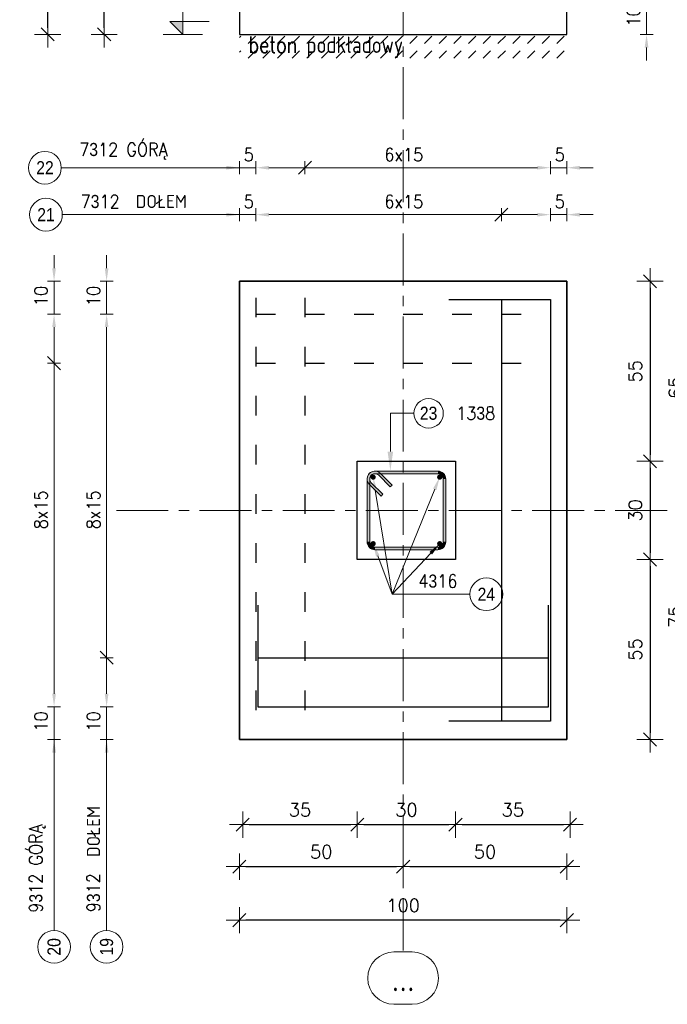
# Model space of a CAD drawing. Extents: x 270429 to 285164, y -113989 to -104075.
# Tile 7 of 14: x 277663 to 279640, y -112471 to -109462. Entities that reach past the tile are written whole.
import ezdxf

# ---------------------------------------------------------------- set-up
doc = ezdxf.new("R2010")
doc.units = 0
doc.header["$LTSCALE"] = 5
doc.header["$MEASUREMENT"] = 0
doc.linetypes.add('ACAD_ISO03W100', pattern=[30, 12, -18])
doc.linetypes.add('CENTER', pattern=[50.8, 31.75, -6.35, 6.35, -6.35])
for name, color, linetype, lineweight in [('AutoCAD_Structural_Detailing_deskowanie', 2, 'Continuous', 30), ('AutoCAD_Structural_Detailing_kształt pręta', 7, 'Continuous', 13), ('AutoCAD_Structural_Detailing_opis kształtu pręta', 7, 'Continuous', 13), ('AutoCAD_Structural_Detailing_opis rozkładu', 7, 'Continuous', 13), ('AutoCAD_Structural_Detailing_pręty punktowe', 7, 'Continuous', 40), ('AutoCAD_Structural_Detailing_rozkład powierzchniowy - pręty - dół', 7, 'Continuous', 30), ('AutoCAD_Structural_Detailing_rozkład powierzchniowy - pręty - góra', 7, 'Continuous', 30), ('AutoCAD_Structural_Detailing_symbole graficzne', 7, 'Continuous', 13), ('PS HATCH', 252, 'Continuous', 9), ('PS_DIM', 4, 'Continuous', 13), ('PS_HATCH', 251, 'Continuous', 9), ('PS_TEXT', 3, 'Continuous', 13)]:
    doc.layers.add(name, color=color, linetype=linetype, lineweight=lineweight)
doc.layers.add('AutoCAD_Structural_Detailing_kontur płyty', color=163, linetype='Continuous', plot=False)
doc.styles.add('marta', font='simplex.shx', dxfattribs={"width": 0.8})
doc.styles.add('marta_B', font='isocpeur.ttf')
doc.styles.add('r-gil', font='GIL_____.TTF', dxfattribs={"width": 0.9})
doc.styles.add('r-simplex', font='simplex.shx', dxfattribs={"width": 0.9})
doc.styles.add('styl2M', font='simplex.shx')
doc.dimstyles.new('RBCT DIM 20_M', dxfattribs={"dimtxt": 40, "dimasz": 20, "dimexe": 20, "dimexo": 150, "dimgap": 25, "dimtad": 1, "dimdec": 1, "dimlfac": 0.1, "dimzin": 9, "dimdsep": 46, "dimtxsty": 'styl2M', "dimblk": 'dimznak', "dimcen": 40, "dimse1": 1, "dimse2": 1, "dimclrd": 8, "dimclre": 8, "dimclrt": 4, "dimadec": 0, "dimazin": 0, "dimtfac": 1, "dimtdec": 1, "dimtix": 1, "dimtmove": 2, "dimatfit": 3, "dimldrblk": 'dimznak', "dimfxl": 5, "dimfxlon": 1, "dimarcsym": 0})

# ---------------------------------------------------------------- blocks, each defined once
blk = doc.blocks.new('dimznak')
at = {"color": 0}
for points in [[(0, 2), (0, -2)], [(-2, 0), (2, 0)]]:
    blk.add_lwpolyline(points, dxfattribs=at)
at = {"color": 3}
blk.add_lwpolyline([(1, 1), (-1, -1)], dxfattribs=at)
blk = doc.blocks.new('*D29')
at = {"layer": 'Defpoints', "color": 0, "transparency": 16777216}
for p in [(278693.6, -111111.9), (278993.6, -111111.9), (278993.6, -111922)]:
    blk.add_point(p, dxfattribs=at)
at = {"layer": 'PS_DIM', "color": 8, "lineweight": -2, "transparency": 16777216}
blk.add_line((278713.6, -111922), (278973.6, -111922), dxfattribs=at)
at = {"layer": 'PS_DIM', "color": 8, "lineweight": -2, "transparency": 16777216, "xscale": 20, "yscale": 20, "zscale": 20, "rotation": 180}
blk.add_blockref('dimznak', (278693.6, -111922), dxfattribs=at)
at = {"layer": 'PS_DIM', "color": 8, "lineweight": -2, "transparency": 16777216, "xscale": 20, "yscale": 20, "zscale": 20}
blk.add_blockref('dimznak', (278993.6, -111922), dxfattribs=at)
at = {"layer": 'PS_DIM', "color": 4, "transparency": 16777216, "insert": (278843.6, -111877), "char_height": 40, "attachment_point": 5, "style": 'styl2M', "bg_fill": 3, "box_fill_scale": 1.25, "bg_fill_color": 256, "bg_fill_true_color": 13158600, "bg_fill_transparency": 0}
blk.add_mtext('30', dxfattribs=at)
blk = doc.blocks.new('*D30')
at = {"layer": 'Defpoints', "color": 0, "transparency": 16777216}
for p in [(278333.6, -111661.9), (278833.6, -111661.9), (278833.6, -112050.3)]:
    blk.add_point(p, dxfattribs=at)
at = {"layer": 'PS_DIM', "color": 8, "lineweight": -2, "transparency": 16777216}
blk.add_line((278353.6, -112050.3), (278813.6, -112050.3), dxfattribs=at)
at = {"layer": 'PS_DIM', "color": 8, "lineweight": -2, "transparency": 16777216, "xscale": 20, "yscale": 20, "zscale": 20, "rotation": 180}
blk.add_blockref('dimznak', (278333.6, -112050.3), dxfattribs=at)
at = {"layer": 'PS_DIM', "color": 8, "lineweight": -2, "transparency": 16777216, "xscale": 20, "yscale": 20, "zscale": 20}
blk.add_blockref('dimznak', (278833.6, -112050.3), dxfattribs=at)
at = {"layer": 'PS_DIM', "color": 4, "transparency": 16777216, "insert": (278583.6, -112005.3), "char_height": 40, "attachment_point": 5, "style": 'styl2M', "bg_fill": 3, "box_fill_scale": 1.25, "bg_fill_color": 256, "bg_fill_true_color": 13158600, "bg_fill_transparency": 0}
blk.add_mtext('50', dxfattribs=at)
blk = doc.blocks.new('*D31')
at = {"layer": 'Defpoints', "color": 0, "transparency": 16777216}
for p in [(278833.6, -111661.9), (279333.6, -111661.9), (279333.6, -112050.3)]:
    blk.add_point(p, dxfattribs=at)
at = {"layer": 'PS_DIM', "color": 8, "lineweight": -2, "transparency": 16777216}
blk.add_line((278853.6, -112050.3), (279313.6, -112050.3), dxfattribs=at)
at = {"layer": 'PS_DIM', "color": 8, "lineweight": -2, "transparency": 16777216, "xscale": 20, "yscale": 20, "zscale": 20, "rotation": 180}
blk.add_blockref('dimznak', (278833.6, -112050.3), dxfattribs=at)
at = {"layer": 'PS_DIM', "color": 8, "lineweight": -2, "transparency": 16777216, "xscale": 20, "yscale": 20, "zscale": 20}
blk.add_blockref('dimznak', (279333.6, -112050.3), dxfattribs=at)
at = {"layer": 'PS_DIM', "color": 4, "transparency": 16777216, "insert": (279083.6, -112005.3), "char_height": 40, "attachment_point": 5, "style": 'styl2M', "bg_fill": 3, "box_fill_scale": 1.25, "bg_fill_color": 256, "bg_fill_true_color": 13158600, "bg_fill_transparency": 0}
blk.add_mtext('50', dxfattribs=at)
blk = doc.blocks.new('*D32')
at = {"layer": 'Defpoints', "color": 0, "transparency": 16777216}
for p in [(278333.6, -111661.9), (279333.6, -111661.9), (278333.6, -112213.9)]:
    blk.add_point(p, dxfattribs=at)
at = {"layer": 'PS_DIM', "color": 8, "lineweight": -2, "transparency": 16777216}
blk.add_line((279313.6, -112213.9), (278353.6, -112213.9), dxfattribs=at)
at = {"layer": 'PS_DIM', "color": 8, "lineweight": -2, "transparency": 16777216, "xscale": 20, "yscale": 20, "zscale": 20, "rotation": 180}
blk.add_blockref('dimznak', (278333.6, -112213.9), dxfattribs=at)
at = {"layer": 'PS_DIM', "color": 8, "lineweight": -2, "transparency": 16777216, "xscale": 20, "yscale": 20, "zscale": 20}
blk.add_blockref('dimznak', (279333.6, -112213.9), dxfattribs=at)
at = {"layer": 'PS_DIM', "color": 4, "transparency": 16777216, "insert": (278833.6, -112168.9), "char_height": 40, "attachment_point": 5, "style": 'styl2M', "bg_fill": 3, "box_fill_scale": 1.25, "bg_fill_color": 256, "bg_fill_true_color": 13158600, "bg_fill_transparency": 0}
blk.add_mtext('100', dxfattribs=at)
blk = doc.blocks.new('*D33')
at = {"layer": 'Defpoints', "color": 0, "transparency": 16777216}
for p in [(278969.7, -110261.9), (278983.6, -110811.9), (279587.7, -110811.9)]:
    blk.add_point(p, dxfattribs=at)
at = {"layer": 'PS_DIM', "color": 8, "lineweight": -2, "transparency": 16777216}
blk.add_line((279587.7, -110281.9), (279587.7, -110791.9), dxfattribs=at)
at = {"layer": 'PS_DIM', "color": 8, "lineweight": -2, "transparency": 16777216, "xscale": 20, "yscale": 20, "zscale": 20}
for p, rotation in [((279587.7, -110261.9), 90), ((279587.7, -110811.9), 270)]:
    blk.add_blockref('dimznak', p, dxfattribs=dict(at, rotation=rotation))
at = {"layer": 'PS_DIM', "color": 4, "transparency": 16777216, "insert": (279542.7, -110536.9), "char_height": 40, "attachment_point": 5, "rotation": 90, "style": 'styl2M', "bg_fill": 3, "box_fill_scale": 1.25, "bg_fill_color": 256, "bg_fill_true_color": 13158600, "bg_fill_transparency": 0}
blk.add_mtext('55', dxfattribs=at)
blk = doc.blocks.new('*D34')
at = {"layer": 'Defpoints', "color": 0, "transparency": 16777216}
for p in [(278983.6, -110811.9), (278983.6, -111111.9), (279587.7, -111111.9)]:
    blk.add_point(p, dxfattribs=at)
at = {"layer": 'PS_DIM', "color": 8, "lineweight": -2, "transparency": 16777216}
blk.add_line((279587.7, -110831.9), (279587.7, -111091.9), dxfattribs=at)
at = {"layer": 'PS_DIM', "color": 8, "lineweight": -2, "transparency": 16777216, "xscale": 20, "yscale": 20, "zscale": 20}
for p, rotation in [((279587.7, -110811.9), 90), ((279587.7, -111111.9), 270)]:
    blk.add_blockref('dimznak', p, dxfattribs=dict(at, rotation=rotation))
at = {"layer": 'PS_DIM', "color": 4, "transparency": 16777216, "insert": (279542.7, -110961.9), "char_height": 40, "attachment_point": 5, "rotation": 90, "style": 'styl2M', "bg_fill": 3, "box_fill_scale": 1.25, "bg_fill_color": 256, "bg_fill_true_color": 13158600, "bg_fill_transparency": 0}
blk.add_mtext('30', dxfattribs=at)
blk = doc.blocks.new('*D35')
at = {"layer": 'Defpoints', "color": 0, "transparency": 16777216}
for p in [(278983.6, -111111.9), (278969.7, -111661.9), (279587.7, -111661.9)]:
    blk.add_point(p, dxfattribs=at)
at = {"layer": 'PS_DIM', "color": 8, "lineweight": -2, "transparency": 16777216}
blk.add_line((279587.7, -111131.9), (279587.7, -111641.9), dxfattribs=at)
at = {"layer": 'PS_DIM', "color": 8, "lineweight": -2, "transparency": 16777216, "xscale": 20, "yscale": 20, "zscale": 20}
for p, rotation in [((279587.7, -111111.9), 90), ((279587.7, -111661.9), 270)]:
    blk.add_blockref('dimznak', p, dxfattribs=dict(at, rotation=rotation))
at = {"layer": 'PS_DIM', "color": 4, "transparency": 16777216, "insert": (279542.7, -111386.9), "char_height": 40, "attachment_point": 5, "rotation": 90, "style": 'styl2M', "bg_fill": 3, "box_fill_scale": 1.25, "bg_fill_color": 256, "bg_fill_true_color": 13158600, "bg_fill_transparency": 0}
blk.add_mtext('55', dxfattribs=at)
blk = doc.blocks.new('*D36')
at = {"layer": 'Defpoints', "color": 0, "transparency": 16777216}
for p in [(278969.7, -110261.9), (278969.7, -110911.9), (279709.9, -110911.9)]:
    blk.add_point(p, dxfattribs=at)
at = {"layer": 'PS_DIM', "color": 8, "lineweight": -2, "transparency": 16777216}
blk.add_line((279709.9, -110281.9), (279709.9, -110891.9), dxfattribs=at)
at = {"layer": 'PS_DIM', "color": 8, "lineweight": -2, "transparency": 16777216, "xscale": 20, "yscale": 20, "zscale": 20}
for p, rotation in [((279709.9, -110261.9), 90), ((279709.9, -110911.9), 270)]:
    blk.add_blockref('dimznak', p, dxfattribs=dict(at, rotation=rotation))
at = {"layer": 'PS_DIM', "color": 4, "transparency": 16777216, "insert": (279664.9, -110586.9), "char_height": 40, "attachment_point": 5, "rotation": 90, "style": 'styl2M', "bg_fill": 3, "box_fill_scale": 1.25, "bg_fill_color": 256, "bg_fill_true_color": 13158600, "bg_fill_transparency": 0}
blk.add_mtext('65', dxfattribs=at)
blk = doc.blocks.new('*D37')
at = {"layer": 'Defpoints', "color": 0, "transparency": 16777216}
for p in [(278969.7, -110911.9), (278969.7, -111661.9), (279709.9, -111661.9)]:
    blk.add_point(p, dxfattribs=at)
at = {"layer": 'PS_DIM', "color": 8, "lineweight": -2, "transparency": 16777216}
blk.add_line((279709.9, -110931.9), (279709.9, -111641.9), dxfattribs=at)
at = {"layer": 'PS_DIM', "color": 8, "lineweight": -2, "transparency": 16777216, "xscale": 20, "yscale": 20, "zscale": 20}
for p, rotation in [((279709.9, -110911.9), 90), ((279709.9, -111661.9), 270)]:
    blk.add_blockref('dimznak', p, dxfattribs=dict(at, rotation=rotation))
at = {"layer": 'PS_DIM', "color": 4, "transparency": 16777216, "insert": (279664.9, -111286.9), "char_height": 40, "attachment_point": 5, "rotation": 90, "style": 'styl2M', "bg_fill": 3, "box_fill_scale": 1.25, "bg_fill_color": 256, "bg_fill_true_color": 13158600, "bg_fill_transparency": 0}
blk.add_mtext('75', dxfattribs=at)
blk = doc.blocks.new('*D38')
at = {"layer": 'Defpoints', "color": 0, "transparency": 16777216}
for p in [(278969.7, -110261.9), (278969.7, -111661.9), (279856.9, -111661.9)]:
    blk.add_point(p, dxfattribs=at)
at = {"layer": 'PS_DIM', "color": 8, "lineweight": -2, "transparency": 16777216}
blk.add_line((279856.9, -110281.9), (279856.9, -111641.9), dxfattribs=at)
at = {"layer": 'PS_DIM', "color": 8, "lineweight": -2, "transparency": 16777216, "xscale": 20, "yscale": 20, "zscale": 20}
for p, rotation in [((279856.9, -110261.9), 90), ((279856.9, -111661.9), 270)]:
    blk.add_blockref('dimznak', p, dxfattribs=dict(at, rotation=rotation))
at = {"layer": 'PS_DIM', "color": 4, "transparency": 16777216, "insert": (279811.9, -110961.9), "char_height": 40, "attachment_point": 5, "rotation": 90, "style": 'styl2M', "bg_fill": 3, "box_fill_scale": 1.25, "bg_fill_color": 256, "bg_fill_true_color": 13158600, "bg_fill_transparency": 0}
blk.add_mtext('140', dxfattribs=at)
blk = doc.blocks.new('*D39')
at = {"layer": 'Defpoints', "color": 0, "transparency": 16777216}
for p in [(277920.4, -109007.5), (278333.6, -109007.5), (278333.6, -109507.5)]:
    blk.add_point(p, dxfattribs=at)
at = {"layer": 'PS_DIM', "color": 8, "lineweight": -2, "transparency": 16777216}
blk.add_line((277920.4, -109487.5), (277920.4, -109027.5), dxfattribs=at)
at = {"layer": 'PS_DIM', "color": 8, "lineweight": -2, "transparency": 16777216, "xscale": 20, "yscale": 20, "zscale": 20}
for p, rotation in [((277920.4, -109007.5), 90), ((277920.4, -109507.5), 270)]:
    blk.add_blockref('dimznak', p, dxfattribs=dict(at, rotation=rotation))
at = {"layer": 'PS_DIM', "color": 4, "transparency": 16777216, "insert": (277875.4, -109257.5), "char_height": 40, "attachment_point": 5, "rotation": 90, "style": 'styl2M', "bg_fill": 3, "box_fill_scale": 1.25, "bg_fill_color": 256, "bg_fill_true_color": 13158600, "bg_fill_transparency": 0}
blk.add_mtext('50', dxfattribs=at)
blk = doc.blocks.new('*D41')
at = {"layer": 'Defpoints', "color": 0, "transparency": 16777216}
for p in [(278693.6, -111111.9), (278343.6, -111661.9), (278693.6, -111922)]:
    blk.add_point(p, dxfattribs=at)
at = {"layer": 'PS HATCH', "color": 8, "lineweight": -2, "transparency": 16777216}
blk.add_line((278363.6, -111922), (278673.6, -111922), dxfattribs=at)
at = {"layer": 'PS HATCH', "color": 8, "lineweight": -2, "transparency": 16777216, "xscale": 20, "yscale": 20, "zscale": 20, "rotation": 180}
blk.add_blockref('dimznak', (278343.6, -111922), dxfattribs=at)
at = {"layer": 'PS HATCH', "color": 8, "lineweight": -2, "transparency": 16777216, "xscale": 20, "yscale": 20, "zscale": 20}
blk.add_blockref('dimznak', (278693.6, -111922), dxfattribs=at)
at = {"layer": 'PS HATCH', "color": 4, "transparency": 16777216, "insert": (278518.6, -111877), "char_height": 40, "attachment_point": 5, "style": 'styl2M'}
blk.add_mtext('35', dxfattribs=at)
blk = doc.blocks.new('*D42')
at = {"layer": 'Defpoints', "color": 0, "transparency": 16777216}
for p in [(278993.6, -111111.9), (279343.6, -111661.9), (279343.6, -111922)]:
    blk.add_point(p, dxfattribs=at)
at = {"layer": 'PS HATCH', "color": 8, "lineweight": -2, "transparency": 16777216}
blk.add_line((279013.6, -111922), (279323.6, -111922), dxfattribs=at)
at = {"layer": 'PS HATCH', "color": 8, "lineweight": -2, "transparency": 16777216, "xscale": 20, "yscale": 20, "zscale": 20, "rotation": 180}
blk.add_blockref('dimznak', (278993.6, -111922), dxfattribs=at)
at = {"layer": 'PS HATCH', "color": 8, "lineweight": -2, "transparency": 16777216, "xscale": 20, "yscale": 20, "zscale": 20}
blk.add_blockref('dimznak', (279343.6, -111922), dxfattribs=at)
at = {"layer": 'PS HATCH', "color": 4, "transparency": 16777216, "insert": (279168.6, -111877), "char_height": 40, "attachment_point": 5, "style": 'styl2M'}
blk.add_mtext('35', dxfattribs=at)
blk = doc.blocks.new('*D43')
at = {"layer": 'Defpoints', "color": 0, "transparency": 16777216}
for p in [(277748, -107157.5), (278333.6, -107157.5), (278333.6, -109507.5)]:
    blk.add_point(p, dxfattribs=at)
at = {"layer": 'PS HATCH', "color": 8, "lineweight": -2, "transparency": 16777216}
blk.add_line((277748, -109487.5), (277748, -107177.5), dxfattribs=at)
at = {"layer": 'PS HATCH', "color": 8, "lineweight": -2, "transparency": 16777216, "xscale": 20, "yscale": 20, "zscale": 20}
for p, rotation in [((277748, -107157.5), 90), ((277748, -109507.5), 270)]:
    blk.add_blockref('dimznak', p, dxfattribs=dict(at, rotation=rotation))
at = {"layer": 'PS HATCH', "color": 4, "transparency": 16777216, "insert": (277703, -108332.5), "char_height": 40, "attachment_point": 5, "rotation": 90, "style": 'styl2M'}
blk.add_mtext('235', dxfattribs=at)

msp = doc.modelspace()

# ---------------------------------------------------------------- hatches: boundary and pattern name
at = {"layer": 'AutoCAD_Structural_Detailing_kształt pręta'}
h = msp.add_hatch(color=161, dxfattribs=at)
edge = h.paths.add_edge_path(flags=0)
edge.add_line((278747.64, -110841.94), (278747.64, -110849.94))
edge.add_arc((278747.64, -110865.94), 16, 90, 225)
edge.add_line((278736.32, -110877.25), (278730.67, -110882.91))
edge.add_arc((278747.64, -110865.94), 24, 450, 585, ccw=False)
h = msp.add_hatch(color=161, dxfattribs=at)
edge = h.paths.add_edge_path(flags=0)
edge.add_line((278764.61, -110848.97), (278758.95, -110854.63))
edge.add_arc((278747.64, -110865.94), 16, 45, 180)
edge.add_line((278731.64, -110865.94), (278723.64, -110865.94))
edge.add_arc((278747.64, -110865.94), 24, 405, 540, ccw=False)
for points in [[(278731.64, -111057.94), (278723.64, -111057.94), (278723.64, -110865.94), (278731.64, -110865.94)], [(278747.64, -110849.94), (278747.64, -110841.94), (278939.64, -110841.94), (278939.64, -110849.94)], [(278758.95, -110854.63), (278764.61, -110848.97), (278799.96, -110884.32), (278794.31, -110889.98)], [(278771.68, -110912.61), (278766.02, -110918.27), (278730.67, -110882.91), (278736.32, -110877.25)], [(278939.64, -111073.94), (278939.64, -111081.94), (278747.64, -111081.94), (278747.64, -111073.94)]]:
    msp.add_hatch(color=161, dxfattribs=at).paths.add_polyline_path(points, flags=0)
h = msp.add_hatch(color=161, dxfattribs=at)
edge = h.paths.add_edge_path(flags=0)
edge.add_line((278723.64, -111057.94), (278731.64, -111057.94))
edge.add_arc((278747.64, -111057.94), 16, -180, -90)
edge.add_line((278747.64, -111073.94), (278747.64, -111081.94))
edge.add_arc((278747.64, -111057.94), 24, 540, 630, ccw=False)
at = {"layer": 'AutoCAD_Structural_Detailing_opis kształtu pręta'}
msp.add_hatch(color=8, dxfattribs=at).paths.add_polyline_path([(278794.57, -110841.94), (278803.12, -110781.94), (278786.01, -110781.94)], flags=0)
at = {"layer": 'AutoCAD_Structural_Detailing_opis rozkładu'}
for points in [[(279577.05, -109507.53), (279571.35, -109547.53), (279582.75, -109547.53)], [(278333.64, -109914.76), (278293.64, -109909.06), (278293.64, -109920.46)], [(278383.64, -109914.76), (278423.64, -109920.46), (278423.64, -109909.06)], [(279283.64, -109914.76), (279243.64, -109909.06), (279243.64, -109920.46)], [(279333.64, -109914.76), (279373.64, -109920.46), (279373.64, -109909.06)], [(278333.64, -110058.24), (278293.64, -110052.54), (278293.64, -110063.95)], [(278383.64, -110058.24), (278423.64, -110063.95), (278423.64, -110052.54)], [(279283.64, -110058.24), (279243.64, -110052.54), (279243.64, -110063.95)], [(279333.64, -110058.24), (279373.64, -110063.95), (279373.64, -110052.54)], [(277767.52, -110261.94), (277773.22, -110221.94), (277761.82, -110221.94)], [(277927.97, -110261.94), (277933.68, -110221.94), (277922.27, -110221.94)], [(277767.52, -110361.94), (277761.82, -110401.94), (277773.22, -110401.94)], [(277927.97, -110361.94), (277922.27, -110401.94), (277933.68, -110401.94)], [(278741.98, -110860.28), (278742.77, -110900.68), (278754.03, -110898.85)], [(278945.29, -110860.28), (278924.98, -110895.21), (278935.55, -110899.49)], [(278945.29, -111063.6), (278913.76, -111088.86), (278922.08, -111096.67)], [(277767.52, -111561.94), (277773.22, -111521.94), (277761.82, -111521.94)], [(277927.97, -111561.94), (277933.68, -111521.94), (277922.27, -111521.94)], [(277767.52, -111661.94), (277761.82, -111701.94), (277773.22, -111701.94)], [(277927.97, -111661.94), (277922.27, -111701.94), (277933.68, -111701.94)]]:
    msp.add_hatch(color=8, dxfattribs=at).paths.add_polyline_path(points, flags=0)
at = {"layer": 'AutoCAD_Structural_Detailing_pręty punktowe'}
h = msp.add_hatch(color=1, dxfattribs=at)
edge = h.paths.add_edge_path(flags=0)
edge.add_arc((278741.98, -110860.28), 8, 0, 360)
h = msp.add_hatch(color=1, dxfattribs=at)
edge = h.paths.add_edge_path(flags=0)
edge.add_arc((278945.29, -110860.28), 8, 0, 360)
h = msp.add_hatch(color=1, dxfattribs=at)
edge = h.paths.add_edge_path(flags=0)
edge.add_arc((278741.98, -111063.6), 8, 0, 360)
h = msp.add_hatch(color=1, dxfattribs=at)
edge = h.paths.add_edge_path(flags=0)
edge.add_arc((278945.29, -111063.6), 8, 0, 360)

# ---------------------------------------------------------------- linework, layer by layer
at = {"layer": 'AutoCAD_Structural_Detailing_deskowanie'}
msp.add_lwpolyline([(278683.64, -109007.53), (278333.64, -109007.53), (278333.64, -109507.53), (279333.64, -109507.53), (279333.64, -109007.53), (278983.64, -109007.53)], dxfattribs=at)
for points in [[(279333.64, -111661.94), (279333.64, -110261.94), (278333.64, -110261.94), (278333.64, -111661.94)], [(278993.64, -110811.94), (278993.64, -111111.94), (278693.64, -111111.94), (278693.64, -110811.94)]]:
    msp.add_lwpolyline(points, close=True, dxfattribs=at)
at = {"layer": 'AutoCAD_Structural_Detailing_kształt pręta', "color": 161}
for p, q in [((278723.64, -111057.94), (278723.64, -110865.94)), ((278731.64, -111057.94), (278731.64, -110865.94)), ((278747.64, -110841.94), (278939.64, -110841.94)), ((278747.64, -110849.94), (278939.64, -110849.94)), ((278758.95, -110854.63), (278794.31, -110889.98)), ((278764.61, -110848.97), (278799.96, -110884.32)), ((278766.02, -110918.27), (278730.67, -110882.91)), ((278771.68, -110912.61), (278736.32, -110877.25)), ((278799.96, -110884.32), (278794.31, -110889.98)), ((278766.02, -110918.27), (278771.68, -110912.61)), ((278939.64, -111073.94), (278747.64, -111073.94)), ((278939.64, -111081.94), (278747.64, -111081.94))]:
    msp.add_line(p, q, dxfattribs=at)
for centre, radius, start, end in [((278747.64, -110865.94), 24, 90, 225), ((278747.64, -110865.94), 24, 45, 180), ((278747.64, -110865.94), 16, 90, 225), ((278747.64, -110865.94), 16, 45, 180), ((278747.64, -111057.94), 24, 180, 270), ((278747.64, -111057.94), 16, 180, 270)]:
    msp.add_arc(centre, radius, start, end, dxfattribs=at)
at = {"layer": 'AutoCAD_Structural_Detailing_opis kształtu pręta', "color": 8}
for q in [(278794.57, -110781.94), (278866.33, -110665.27)]:
    msp.add_line((278794.57, -110665.27), q, dxfattribs=at)
at = {"layer": 'AutoCAD_Structural_Detailing_opis rozkładu', "color": 8}
for p, q in [((279577.05, -109407.53), (279577.05, -109507.53)), ((279597.05, -109507.53), (279557.05, -109507.53)), ((279577.05, -109587.53), (279577.05, -109547.53)), ((278333.64, -109894.76), (278333.64, -109934.76)), ((278383.64, -109894.76), (278383.64, -109934.76)), ((278533.64, -109894.76), (278533.64, -109934.76)), ((279283.64, -109894.76), (279283.64, -109934.76)), ((279333.64, -109894.76), (279333.64, -109934.76)), ((277789.65, -109914.76), (278333.64, -109914.76)), ((278253.64, -109914.76), (278293.64, -109914.76)), ((278383.64, -109914.76), (278333.64, -109914.76)), ((278533.64, -109914.76), (278423.64, -109914.76)), ((278683.64, -109914.76), (278533.64, -109914.76)), ((278758.64, -109914.76), (278683.64, -109914.76)), ((278758.64, -109914.76), (278833.64, -109914.76)), ((278833.64, -109914.76), (278983.64, -109914.76)), ((278983.64, -109914.76), (279133.64, -109914.76)), ((279133.64, -109914.76), (279243.64, -109914.76)), ((279283.64, -109914.76), (279333.64, -109914.76)), ((279413.64, -109914.76), (279373.64, -109914.76)), ((278333.64, -110038.24), (278333.64, -110078.24)), ((278383.64, -110038.24), (278383.64, -110078.24)), ((279133.64, -110038.24), (279133.64, -110078.24)), ((279283.64, -110038.24), (279283.64, -110078.24)), ((279333.64, -110038.24), (279333.64, -110078.24)), ((277792.72, -110058.24), (278333.64, -110058.24)), ((278253.64, -110058.24), (278293.64, -110058.24)), ((278383.64, -110058.24), (278333.64, -110058.24)), ((278533.64, -110058.24), (278423.64, -110058.24)), ((278683.64, -110058.24), (278533.64, -110058.24)), ((278758.64, -110058.24), (278683.64, -110058.24)), ((278758.64, -110058.24), (278833.64, -110058.24)), ((278833.64, -110058.24), (278983.64, -110058.24)), ((278983.64, -110058.24), (279133.64, -110058.24)), ((279133.64, -110058.24), (279243.64, -110058.24)), ((279283.64, -110058.24), (279333.64, -110058.24)), ((279413.64, -110058.24), (279373.64, -110058.24)), ((277767.52, -110181.94), (277767.52, -110221.94)), ((277927.97, -110181.94), (277927.97, -110221.94)), ((277787.52, -110261.94), (277747.52, -110261.94)), ((277767.52, -110361.94), (277767.52, -110261.94)), ((277947.97, -110261.94), (277907.97, -110261.94)), ((277927.97, -110361.94), (277927.97, -110261.94)), ((277747.52, -110361.94), (277787.52, -110361.94)), ((277907.97, -110361.94), (277947.97, -110361.94)), ((277767.52, -110511.94), (277767.52, -110401.94)), ((277927.97, -110511.94), (277927.97, -110401.94)), ((277747.52, -110511.94), (277787.52, -110511.94)), ((277767.52, -110661.94), (277767.52, -110511.94)), ((277927.97, -110661.94), (277927.97, -110511.94)), ((277767.52, -110811.94), (277767.52, -110661.94)), ((277927.97, -110811.94), (277927.97, -110661.94)), ((277767.52, -110961.94), (277767.52, -110811.94)), ((277927.97, -110961.94), (277927.97, -110811.94)), ((277767.52, -111036.94), (277767.52, -110961.94)), ((277927.97, -111036.94), (277927.97, -110961.94)), ((277767.52, -111036.94), (277767.52, -111111.94)), ((277927.97, -111036.94), (277927.97, -111111.94)), ((277767.52, -111111.94), (277767.52, -111261.94)), ((277927.97, -111111.94), (277927.97, -111261.94)), ((277767.52, -111261.94), (277767.52, -111411.94)), ((277927.97, -111261.94), (277927.97, -111411.94)), ((277767.52, -111411.94), (277767.52, -111521.94)), ((277907.97, -111411.94), (277947.97, -111411.94)), ((277927.97, -111411.94), (277927.97, -111521.94)), ((277747.52, -111561.94), (277787.52, -111561.94)), ((277767.52, -111561.94), (277767.52, -111661.94)), ((277907.97, -111561.94), (277947.97, -111561.94)), ((277927.97, -111561.94), (277927.97, -111661.94)), ((277787.52, -111661.94), (277747.52, -111661.94)), ((277767.52, -112245.65), (277767.52, -111661.94)), ((277947.97, -111661.94), (277907.97, -111661.94)), ((277927.97, -112245.46), (277927.97, -111661.94)), ((277767.52, -111741.94), (277767.52, -111701.94)), ((277927.97, -111741.94), (277927.97, -111701.94))]:
    msp.add_line(p, q, dxfattribs=at)
at = {"layer": 'AutoCAD_Structural_Detailing_opis rozkładu', "color": 8, "lineweight": -2}
for p, q in [((278553.64, -109894.76), (278513.64, -109934.76)), ((279113.64, -110078.24), (279153.64, -110038.24)), ((277787.52, -110531.94), (277747.52, -110491.94)), ((277907.97, -111391.94), (277947.97, -111431.94))]:
    msp.add_line(p, q, dxfattribs=at)
at = {"layer": 'AutoCAD_Structural_Detailing_opis rozkładu', "color": 8, "lineweight": 18}
for centre in [(277739.65, -109914.76), (277742.72, -110058.24), (277767.52, -112295.65), (277927.97, -112295.46)]:
    msp.add_circle(centre, 50, dxfattribs=at)
at = {"layer": 'AutoCAD_Structural_Detailing_rozkład powierzchniowy - pręty - dół', "color": 31}
for p, q in [((278389.64, -111251.94), (278389.64, -111411.94)), ((278389.64, -111401.94), (278389.64, -111561.94))]:
    msp.add_line(p, q, dxfattribs=at)
at = {"layer": 'AutoCAD_Structural_Detailing_rozkład powierzchniowy - pręty - góra', "color": 31, "linetype": 'ACAD_ISO03W100'}
for p, q in [((278383.64, -110311.94), (278383.64, -111611.94)), ((278533.64, -110311.94), (278533.64, -111611.94))]:
    msp.add_line(p, q, dxfattribs=at)
at = {"layer": 'AutoCAD_Structural_Detailing_symbole graficzne', "color": 1, "linetype": 'Continuous', "lineweight": 18}
for p, q in [((278861.64, -112311.14), (278805.64, -112311.14)), ((278861.64, -112471.14), (278805.64, -112471.14))]:
    msp.add_line(p, q, dxfattribs=at)
for centre, start, end in [((278805.64, -112391.14), 90, 270), ((278861.64, -112391.14), 270, 90)]:
    msp.add_arc(centre, 80, start, end, dxfattribs=at)

# ---------------------------------------------------------------- texts
at = {"layer": 'AutoCAD_Structural_Detailing_opis kształtu pręta', "color": 3, "insert": (278911.33, -110665.27), "char_height": 40, "attachment_point": 5, "style": 'r-gil'}
msp.add_mtext('23', dxfattribs=at)
at = {"layer": 'AutoCAD_Structural_Detailing_opis rozkładu', "color": 3, "char_height": 40, "rotation": 90}
for s, insert, attachment_point, style in [('10', (279557.05, -109483.25), 7, 'r-simplex'), ('10', (277747.52, -110337.65), 7, 'r-simplex'), ('10', (277907.97, -110337.65), 7, 'r-simplex'), ('8x15', (277747.52, -111019.37), 7, 'r-simplex'), ('8x15', (277907.97, -111019.37), 7, 'r-simplex'), ('10', (277747.52, -111637.65), 7, 'r-simplex'), ('10', (277907.97, -111637.65), 7, 'r-simplex'), ('9\\Fdiam;3\\Fsimplex.shx;12  DOŁEM', (277887.97, -112027.46), 5, 'r-simplex'), ('9\\Fdiam;3\\Fsimplex.shx;12 GÓRĄ', (277716.57, -112055.93), 5, 'r-simplex'), ('20', (277767.52, -112295.65), 5, 'r-gil'), ('19', (277927.97, -112295.46), 5, 'r-gil')]:
    msp.add_mtext(s, dxfattribs=dict(at, insert=insert, attachment_point=attachment_point, style=style))
at = {"layer": 'AutoCAD_Structural_Detailing_opis rozkładu', "color": 3, "char_height": 40}
for s, insert, attachment_point, style in [('7\\Fdiam;3\\Fsimplex.shx;12 GÓRĄ', (277979.36, -109863.81), 5, 'r-simplex'), ('5', (278346.64, -109894.76), 7, 'r-simplex'), ('6x15', (278776.21, -109894.76), 7, 'r-simplex'), ('5', (279296.64, -109894.76), 7, 'r-simplex'), ('22', (277739.65, -109914.76), 5, 'r-gil'), ('7\\Fdiam;3\\Fsimplex.shx;12  DOŁEM', (278010.72, -110018.24), 5, 'r-simplex'), ('5', (278346.64, -110038.24), 7, 'r-simplex'), ('6x15', (278776.21, -110038.24), 7, 'r-simplex'), ('5', (279296.64, -110038.24), 7, 'r-simplex'), ('21', (277742.72, -110058.24), 5, 'r-gil')]:
    msp.add_mtext(s, dxfattribs=dict(at, insert=insert, attachment_point=attachment_point, style=style))
at = {"layer": 'AutoCAD_Structural_Detailing_symbole graficzne', "color": 2, "insert": (278833.64, -112391.14), "char_height": 80, "attachment_point": 5, "style": 'marta_B'}
msp.add_mtext('...', dxfattribs=at)
at = {"layer": 'PS_TEXT', "insert": (278361.56, -109514.23), "char_height": 50, "width": 628.648, "attachment_point": 1, "style": 'marta'}
msp.add_mtext('beton podkładowy', dxfattribs=at)

# ---------------------------------------------------------------- next in the draw order: dimensions: what is measured, and where the dimension line sits
at = {"layer": 'PS_DIM'}
for base, p1, p2, picture, middle in [((277920.37, -109007.53), (278333.64, -109507.53), (278333.64, -109007.53), '*D39', (277875.37, -109257.53)), ((279587.73, -110811.94), (278969.66, -110261.94), (278983.64, -110811.94), '*D33', (279542.73, -110536.94))]:
    dim = msp.add_linear_dim(base=base, p1=p1, p2=p2, angle=90, dimstyle='RBCT DIM 20_M', override={"dimtfill": 1}, dxfattribs=at)
    dim.commit()
    dim.dimension.update_dxf_attribs({"geometry": picture, "text_midpoint": middle})
dim = msp.add_linear_dim(base=(278993.64, -111922.02), p1=(278693.64, -111111.94), p2=(278993.64, -111111.94), dimstyle='RBCT DIM 20_M', override={"dimtfill": 1}, dxfattribs=at)
dim.commit()
dim.dimension.update_dxf_attribs({"geometry": '*D29', "text_midpoint": (278843.64, -111877.02)})

# ---------------------------------------------------------------- next in the draw order: hatches: boundary and pattern name
at = {"layer": 'AutoCAD_Structural_Detailing_opis rozkładu'}
msp.add_hatch(color=8, dxfattribs=at).paths.add_polyline_path([(278741.98, -111063.6), (278750.74, -111103.04), (278761.41, -111099.02)], flags=0)
at = {"layer": 'AutoCAD_Structural_Detailing_symbole graficzne'}
msp.add_hatch(color=1, dxfattribs=at).paths.add_polyline_path([(278120.9, -109467.53), (278160.9, -109507.53), (278160.9, -109467.53)], flags=0)
at = {"layer": 'PS_HATCH'}
h = msp.add_hatch(dxfattribs=at)
h.set_pattern_fill('DASH', color=252, scale=10, angle=45)
h.set_pattern_definition([(45, (231123.792, 5187.658), (4e-15, 44.901281), [31.75, -31.75])])
h.paths.add_polyline_path([(279333.64, -109587.53), (279333.64, -109507.53), (278333.64, -109507.53), (278333.64, -109587.53)])

# ---------------------------------------------------------------- next in the draw order: linework, layer by layer
at = {"layer": 'AutoCAD_Structural_Detailing_opis rozkładu', "color": 8}
for q in [(278930.27, -110897.35), (278748.4, -110899.76), (278756.07, -111101.03), (278917.92, -111092.76)]:
    msp.add_line((278800.2, -111218.22), q, dxfattribs=at)
at = {"layer": 'AutoCAD_Structural_Detailing_symbole graficzne', "color": 1}
for p, q in [((278160.9, -109507.53), (278160.9, -109387.53)), ((278240.9, -109467.53), (278120.9, -109467.53)), ((278120.9, -109467.53), (278160.9, -109507.53)), ((278220.9, -109507.53), (278100.9, -109507.53))]:
    msp.add_line(p, q, dxfattribs=at)

# ---------------------------------------------------------------- next in the draw order: dimensions: what is measured, and where the dimension line sits
at = {"layer": 'PS HATCH'}
dim = msp.add_linear_dim(base=(277748, -107157.53), p1=(278333.64, -109507.53), p2=(278333.64, -107157.53), angle=90, dimstyle='RBCT DIM 20_M', dxfattribs=at)
dim.commit()
dim.dimension.update_dxf_attribs({"geometry": '*D43', "text_midpoint": (277703, -108332.53)})
at = {"layer": 'PS_DIM'}
dim = msp.add_linear_dim(base=(279587.73, -111111.94), p1=(278983.64, -110811.94), p2=(278983.64, -111111.94), angle=90, dimstyle='RBCT DIM 20_M', override={"dimtfill": 1}, dxfattribs=at)
dim.commit()
dim.dimension.update_dxf_attribs({"geometry": '*D34', "text_midpoint": (279542.73, -110961.94)})
dim = msp.add_linear_dim(base=(278833.64, -112050.31), p1=(278333.64, -111661.94), p2=(278833.64, -111661.94), dimstyle='RBCT DIM 20_M', override={"dimtfill": 1}, dxfattribs=at)
dim.commit()
dim.dimension.update_dxf_attribs({"geometry": '*D30', "text_midpoint": (278583.64, -112005.31)})

# ---------------------------------------------------------------- next in the draw order: dimensions: what is measured, and where the dimension line sits
dim = msp.add_linear_dim(base=(279709.89, -110911.94), p1=(278969.66, -110261.94), p2=(278969.66, -110911.94), angle=90, dimstyle='RBCT DIM 20_M', override={"dimtfill": 1}, dxfattribs=at)
dim.commit()
dim.dimension.update_dxf_attribs({"geometry": '*D36', "text_midpoint": (279664.89, -110586.94)})
dim = msp.add_linear_dim(base=(279333.64, -112050.31), p1=(278833.64, -111661.94), p2=(279333.64, -111661.94), dimstyle='RBCT DIM 20_M', override={"dimtfill": 1}, dxfattribs=at)
dim.commit()
dim.dimension.update_dxf_attribs({"geometry": '*D31', "text_midpoint": (279083.64, -112005.31)})

# ---------------------------------------------------------------- next in the draw order: dimensions: what is measured, and where the dimension line sits
dim = msp.add_linear_dim(base=(278333.64, -112213.88), p1=(279333.64, -111661.94), p2=(278333.64, -111661.94), dimstyle='RBCT DIM 20_M', override={"dimtfill": 1}, dxfattribs=at)
dim.commit()
dim.dimension.update_dxf_attribs({"geometry": '*D32', "text_midpoint": (278833.64, -112168.88)})

# ---------------------------------------------------------------- next in the draw order: linework, layer by layer
at = {"layer": 'AutoCAD_Structural_Detailing_kontur płyty', "color": 0}
msp.add_line((278333.64, -111661.94), (278333.64, -110261.94), dxfattribs=at)
msp.add_line((278333.64, -111661.94), (278333.64, -110261.94), dxfattribs=at)
at = {"layer": 'AutoCAD_Structural_Detailing_symbole graficzne', "color": 5, "linetype": 'CENTER'}
msp.add_line((278833.64, -106813.59), (278833.64, -112311.14), dxfattribs=at)

# ---------------------------------------------------------------- next in the draw order: dimensions: what is measured, and where the dimension line sits
at = {"layer": 'PS HATCH'}
dim = msp.add_linear_dim(base=(278693.64, -111922.02), p1=(278343.64, -111661.94), p2=(278693.64, -111111.94), dimstyle='RBCT DIM 20_M', dxfattribs=at)
dim.commit()
dim.dimension.update_dxf_attribs({"geometry": '*D41', "text_midpoint": (278518.64, -111877.02)})
at = {"layer": 'PS_DIM'}
dim = msp.add_linear_dim(base=(279587.73, -111661.94), p1=(278983.64, -111111.94), p2=(278969.66, -111661.94), angle=90, dimstyle='RBCT DIM 20_M', override={"dimtfill": 1}, dxfattribs=at)
dim.commit()
dim.dimension.update_dxf_attribs({"geometry": '*D35', "text_midpoint": (279542.73, -111386.94)})

# ---------------------------------------------------------------- next in the draw order: dimensions: what is measured, and where the dimension line sits
dim = msp.add_linear_dim(base=(279709.89, -111661.94), p1=(278969.66, -110911.94), p2=(278969.66, -111661.94), angle=90, dimstyle='RBCT DIM 20_M', override={"dimtfill": 1}, dxfattribs=at)
dim.commit()
dim.dimension.update_dxf_attribs({"geometry": '*D37', "text_midpoint": (279664.89, -111286.94)})

# ---------------------------------------------------------------- next in the draw order: dimensions: what is measured, and where the dimension line sits
dim = msp.add_linear_dim(base=(279856.87, -111661.94), p1=(278969.66, -110261.94), p2=(278969.66, -111661.94), angle=90, dimstyle='RBCT DIM 20_M', override={"dimtfill": 1}, dxfattribs=at)
dim.commit()
dim.dimension.update_dxf_attribs({"geometry": '*D38', "text_midpoint": (279811.87, -110961.94)})

# ---------------------------------------------------------------- next in the draw order: hatches: boundary and pattern name
at = {"layer": 'AutoCAD_Structural_Detailing_kształt pręta'}
h = msp.add_hatch(color=161, dxfattribs=at)
edge = h.paths.add_edge_path(flags=0)
edge.add_line((278963.64, -110865.94), (278955.64, -110865.94))
edge.add_arc((278939.64, -110865.94), 16, 0, 90)
edge.add_line((278939.64, -110849.94), (278939.64, -110841.94))
edge.add_arc((278939.64, -110865.94), 24, 360, 450, ccw=False)
msp.add_hatch(color=161, dxfattribs=at).paths.add_polyline_path([(278955.64, -110865.94), (278963.64, -110865.94), (278963.64, -111057.94), (278955.64, -111057.94)], flags=0)
h = msp.add_hatch(color=161, dxfattribs=at)
edge = h.paths.add_edge_path(flags=0)
edge.add_line((278939.64, -111081.94), (278939.64, -111073.94))
edge.add_arc((278939.64, -111057.94), 16, -90, 0)
edge.add_line((278955.64, -111057.94), (278963.64, -111057.94))
edge.add_arc((278939.64, -111057.94), 24, 270, 360, ccw=False)

# ---------------------------------------------------------------- next in the draw order: linework, layer by layer
at = {"layer": 'AutoCAD_Structural_Detailing_kontur płyty', "color": 0}
for p, q in [((278333.64, -110261.94), (279333.64, -110261.94)), ((278333.64, -110261.94), (279333.64, -110261.94)), ((279333.64, -110261.94), (279333.64, -111661.94)), ((279333.64, -110261.94), (279333.64, -111661.94)), ((279333.64, -111661.94), (278333.64, -111661.94)), ((279333.64, -111661.94), (278333.64, -111661.94))]:
    msp.add_line(p, q, dxfattribs=at)
at = {"layer": 'AutoCAD_Structural_Detailing_kształt pręta', "color": 161}
for p, q in [((278955.64, -110865.94), (278955.64, -111057.94)), ((278963.64, -110865.94), (278963.64, -111057.94))]:
    msp.add_line(p, q, dxfattribs=at)
for centre, radius, start, end in [((278939.64, -110865.94), 24, 360, 90), ((278939.64, -110865.94), 16, 0, 90), ((278939.64, -111057.94), 16, 270, 0), ((278939.64, -111057.94), 24, 270, 0)]:
    msp.add_arc(centre, radius, start, end, dxfattribs=at)
at = {"layer": 'AutoCAD_Structural_Detailing_opis kształtu pręta', "color": 8, "lineweight": 18}
msp.add_circle((278911.33, -110665.27), 45, dxfattribs=at)
at = {"layer": 'AutoCAD_Structural_Detailing_opis rozkładu', "color": 8}
msp.add_line((278800.2, -111218.22), (279037.73, -111218.22), dxfattribs=at)
at = {"layer": 'AutoCAD_Structural_Detailing_opis rozkładu', "color": 8, "lineweight": 18}
msp.add_circle((279087.73, -111218.22), 50, dxfattribs=at)
at = {"layer": 'AutoCAD_Structural_Detailing_rozkład powierzchniowy - pręty - dół', "color": 31}
for p, q in [((278973.64, -110317.94), (279133.64, -110317.94)), ((279123.64, -110317.94), (279283.64, -110317.94)), ((279133.64, -110317.94), (279133.64, -111605.94)), ((279283.64, -110317.94), (279283.64, -111605.94)), ((279277.64, -111411.94), (279277.64, -111251.94)), ((279277.64, -111561.94), (279277.64, -111401.94)), ((278389.64, -111411.94), (279277.64, -111411.94)), ((278389.64, -111561.94), (279277.64, -111561.94)), ((279133.64, -111605.94), (278973.64, -111605.94)), ((279283.64, -111605.94), (279123.64, -111605.94))]:
    msp.add_line(p, q, dxfattribs=at)
at = {"layer": 'AutoCAD_Structural_Detailing_rozkład powierzchniowy - pręty - góra', "color": 31, "linetype": 'ACAD_ISO03W100'}
for p, q in [((278383.64, -110361.94), (279283.64, -110361.94)), ((278383.64, -110511.94), (279283.64, -110511.94))]:
    msp.add_line(p, q, dxfattribs=at)
at = {"layer": 'AutoCAD_Structural_Detailing_symbole graficzne', "color": 5, "linetype": 'CENTER'}
msp.add_line((277957.68, -110961.94), (279989.59, -110961.94), dxfattribs=at)

# ---------------------------------------------------------------- next in the draw order: texts
at = {"layer": 'AutoCAD_Structural_Detailing_opis kształtu pręta', "color": 3, "insert": (279055.19, -110665.27), "char_height": 40, "attachment_point": 5, "style": 'r-simplex'}
msp.add_mtext('13\\Fdiam;3\\Fsimplex.shx;8  ', dxfattribs=at)
at = {"layer": 'AutoCAD_Structural_Detailing_opis rozkładu', "color": 3, "char_height": 40, "attachment_point": 5}
for s, insert, style in [('4\\Fdiam;3\\Fsimplex.shx;16 ', (278939.73, -111178.22), 'r-simplex'), ('24', (279087.73, -111218.22), 'r-gil')]:
    msp.add_mtext(s, dxfattribs=dict(at, insert=insert, style=style))

# ---------------------------------------------------------------- next in the draw order: dimensions: what is measured, and where the dimension line sits
at = {"layer": 'PS HATCH'}
dim = msp.add_linear_dim(base=(279343.64, -111922.02), p1=(278993.64, -111111.94), p2=(279343.64, -111661.94), dimstyle='RBCT DIM 20_M', dxfattribs=at)
dim.commit()
dim.dimension.update_dxf_attribs({"geometry": '*D42', "text_midpoint": (279168.64, -111877.02)})

doc.saveas('drawing.dxf')
